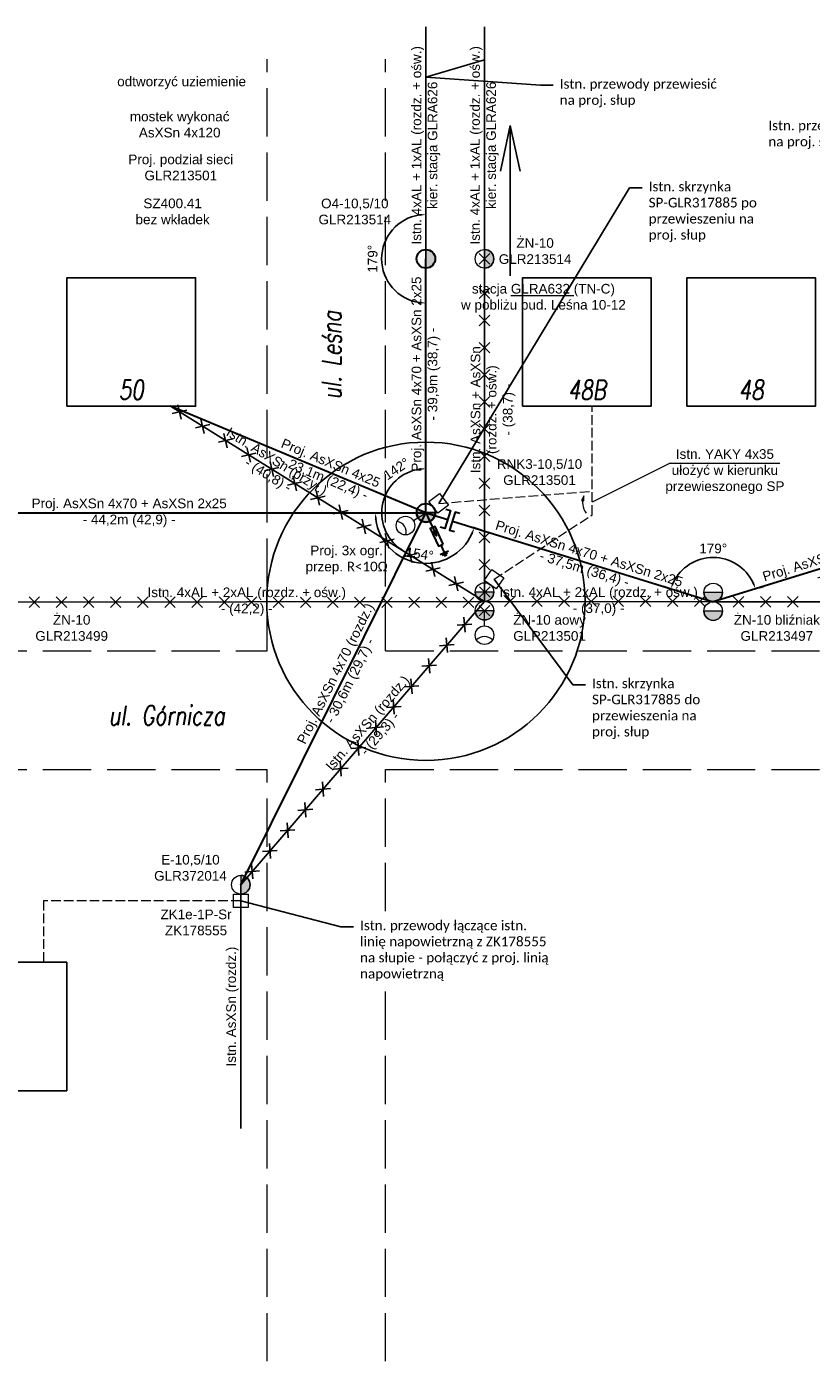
# Model space of a CAD drawing. Header units: metres. Extents: x 6536102 to 6570154, y 5559884 to 5568618.
# Tile 12 of 40: x 6541014 to 6541136, y 5564504 to 5564712. Entities that reach past the tile are written whole.
import ezdxf
from ezdxf import colors
from ezdxf.entities.mleader import LeaderData, LeaderLine
from ezdxf.lldxf.tags import DXFTag
from ezdxf.math import Vec2, Vec3

# ---------------------------------------------------------------- set-up
doc = ezdxf.new("R2010")
doc.units = ezdxf.units.M
doc.linetypes.add('1053', pattern=[2, 1.5, -0.5])
doc.layers.add('ELE_OSW', color=7, linetype='Continuous')
doc.layers.add('SCHEMATY_ELE', color=7, linetype='Continuous')
doc.styles.add('Romans_0.9', font='romans.shx', dxfattribs={"width": 0.75, "oblique": 9, "height": 0.1})
doc.styles.get("Standard").update_dxf_attribs({"font": 'arial.ttf'})
tags = doc.linetypes.add('ASXSN4X50+25', pattern='A,6.328383,-0.651518,["AsXSn 4x50+25",Standard,S=2.5,R=0,X=0,Y=-1.25],-25.651347,6.384745', length=39.015993).pattern_tags.tags
tags[6] = DXFTag(74, 10)
doc.dimstyles.new('ISO-25', dxfattribs={"dimtxt": 2.5, "dimasz": 2.5, "dimexe": 1.25, "dimexo": 0.625, "dimtad": 1, "dimtxsty": 'Standard', "dimcen": 2.5, "dimadec": 0, "dimazin": 0, "dimtfac": 1, "dimtmove": 0, "dimatfit": 3, "dimfxl": 1, "dimarcsym": 0})

# ---------------------------------------------------------------- blocks, each defined once
blk = doc.blocks.new('*D128')
at = {"color": 0, "linetype": 'ASXSN4X50+25', "lineweight": -2, "transparency": 16777216}
for p, q in [((6541068.41, 5564636.3), (6541066.8, 5564636.3)), ((6541083.17, 5564634.05), (6541084.59, 5564633.61))]:
    blk.add_line(p, q, dxfattribs=at)
blk.add_arc((6541075.9, 5564636.28), 7.84, 187.2201, 335.589, dxfattribs=at)
at = {"color": 0, "linetype": 'ASXSN4X50+25', "lineweight": 50, "transparency": 16777216}
for points in [[(6541067.95, 5564635.29), (6541068.28, 5564635.31), (6541068.05, 5564636.3)], [(6541082.89, 5564633.1), (6541083.2, 5564632.98), (6541083.4, 5564633.98)]]:
    blk.add_solid(points, dxfattribs=at)
at = {"layer": 'Defpoints', "color": 0, "linetype": 'ASXSN4X50+25', "lineweight": 50, "transparency": 16777216}
for p in [(6541069.03, 5564636.29), (6541075.9, 5564636.28), (6541075.9, 5564636.28), (6541082.57, 5564634.23), (6541078.4, 5564628.85)]:
    blk.add_point(p, dxfattribs=at)
at = {"color": 0, "linetype": 'ASXSN4X50+25', "transparency": 16777216, "insert": (6541074.93, 5564629.9), "char_height": 1.8, "attachment_point": 5, "rotation": 351.4046}
blk.add_mtext('{\\H0.83333x;154%%D}', dxfattribs=at)
blk = doc.blocks.new('*D129')
at = {"color": 0, "linetype": 'ASXSN4X50+25', "lineweight": -2, "transparency": 16777216}
for p, q in [((6541075.9, 5564642.38), (6541075.9, 5564644.41)), ((6541073.71, 5564631.9), (6541072.28, 5564629.03))]:
    blk.add_line(p, q, dxfattribs=at)
blk.add_arc((6541075.9, 5564636.29), 6.87, 98.3804, 235.1426, dxfattribs=at)
at = {"color": 0, "linetype": 'ASXSN4X50+25', "transparency": 16777216}
for points in [[(6541074.89, 5564643.26), (6541074.91, 5564642.92), (6541075.9, 5564643.16)], [(6541072.06, 5564630.8), (6541071.89, 5564630.51), (6541072.84, 5564630.14)]]:
    blk.add_solid(points, dxfattribs=at)
at = {"layer": 'Defpoints', "color": 0, "linetype": 'ASXSN4X50+25', "transparency": 16777216}
for p in [(6541075.9, 5564641.76), (6541069.19, 5564634.82), (6541075.9, 5564636.29), (6541075.9, 5564636.29), (6541073.99, 5564632.46)]:
    blk.add_point(p, dxfattribs=at)
at = {"color": 0, "linetype": 'ASXSN4X50+25', "transparency": 16777216, "insert": (6541071.3, 5564643.14), "char_height": 1.8, "attachment_point": 5, "rotation": 33.8896}
blk.add_mtext('{\\H0.83333x;142%%D}', dxfattribs=at)
blk = doc.blocks.new('_None')
blk = doc.blocks.new('*D236')
at = {"color": 0, "linetype": 'ASXSN4X50+25', "lineweight": -2, "transparency": 16777216}
blk.add_line((6541075.9, 5564669.94), (6541075.9, 5564667.66), dxfattribs=at)
blk.add_arc((6541075.9, 5564675.8), 6.89, 98.3288, 261.6712, dxfattribs=at)
at = {"color": 0, "linetype": 'ASXSN4X50+25', "lineweight": 50, "transparency": 16777216}
for points in [[(6541074.89, 5564682.78), (6541074.91, 5564682.45), (6541075.9, 5564682.68)], [(6541074.91, 5564669.15), (6541074.89, 5564668.82), (6541075.9, 5564668.91)]]:
    blk.add_solid(points, dxfattribs=at)
at = {"layer": 'Defpoints', "color": 0, "linetype": 'ASXSN4X50+25', "lineweight": 50, "transparency": 16777216}
for p in [(6541075.9, 5564682.68), (6541069.93, 5564679.24), (6541075.9, 5564675.8), (6541075.9, 5564675.8), (6541075.9, 5564670.56)]:
    blk.add_point(p, dxfattribs=at)
at = {"color": 0, "linetype": 'ASXSN4X50+25', "transparency": 16777216, "insert": (6541067.62, 5564675.8), "char_height": 1.8, "attachment_point": 5, "rotation": 90}
blk.add_mtext('{\\H0.83333x;179%%D}', dxfattribs=at)
blk = doc.blocks.new('*D303')
at = {"color": 0, "linetype": 'ASXSN4X50+25', "lineweight": -2, "transparency": 16777216}
for p, q in [((6541113.74, 5564624.58), (6541112.79, 5564624.88)), ((6541127.75, 5564624.65), (6541128.35, 5564624.8))]:
    blk.add_line(p, q, dxfattribs=at)
blk.add_arc((6541120.56, 5564622.47), 6.88, 25.4398, 154.4697, dxfattribs=at)
at = {"color": 0, "linetype": 'ASXSN4X50+25', "lineweight": 50, "transparency": 16777216}
for points in [[(6541114.51, 5564625.38), (6541114.19, 5564625.5), (6541113.99, 5564624.51)], [(6541126.93, 5564625.49), (6541126.62, 5564625.37), (6541127.14, 5564624.5)]]:
    blk.add_solid(points, dxfattribs=at)
at = {"layer": 'Defpoints', "color": 0, "linetype": 'ASXSN4X50+25', "lineweight": 50, "transparency": 16777216}
for p in [(6541123.4, 5564628.74), (6541114.34, 5564624.4), (6541127.14, 5564624.5), (6541120.56, 5564622.47), (6541120.56, 5564622.47)]:
    blk.add_point(p, dxfattribs=at)
at = {"color": 0, "linetype": 'ASXSN4X50+25', "transparency": 16777216, "insert": (6541120.57, 5564630.75), "char_height": 1.8, "attachment_point": 5, "rotation": 359.9547}
blk.add_mtext('{\\H0.83333x;179%%D}', dxfattribs=at)

msp = doc.modelspace()

# ---------------------------------------------------------------- hatches: boundary and pattern name
at = {"layer": 'SCHEMATY_ELE', "lineweight": 30}
h = msp.add_hatch(color=0, dxfattribs=at)
h.dxf.hatch_style = 1
edge = h.paths.add_edge_path()
edge.add_line((6541075.896, 5564677.245), (6541075.896, 5564674.353))
edge.add_arc((6541075.896, 5564675.799), 1.446, 270, 450)
h = msp.add_hatch(color=0, dxfattribs=at)
h.dxf.hatch_style = 1
edge = h.paths.add_edge_path()
edge.add_line((6541077.347, 5564636.295), (6541074.456, 5564636.295))
edge.add_arc((6541075.902, 5564636.295), 1.446, 180, 360)
h = msp.add_hatch(color=7, dxfattribs=at)
h.dxf.hatch_style = 1
h.paths.add_polyline_path([(6541077.064, 5564633.262), (6541077.543, 5564632.737), (6541077.456, 5564633.442)])
at = {"layer": 'SCHEMATY_ELE', "lineweight": 18}
h = msp.add_hatch(color=8, dxfattribs=at)
h.dxf.hatch_style = 1
edge = h.paths.add_edge_path()
edge.add_line((6541086.452, 5564623.976), (6541083.56, 5564623.976))
edge.add_arc((6541085.006, 5564623.976), 1.446, 180, 360)
h = msp.add_hatch(color=8, dxfattribs=at)
h.dxf.hatch_style = 1
edge = h.paths.add_edge_path()
edge.add_line((6541122.012, 5564623.918), (6541119.12, 5564623.918))
edge.add_arc((6541120.566, 5564623.918), 1.446, 180, 360)
h = msp.add_hatch(color=8, dxfattribs=at)
h.dxf.hatch_style = 1
edge = h.paths.add_edge_path()
edge.add_line((6541086.452, 5564621.085), (6541083.56, 5564621.085))
edge.add_arc((6541085.006, 5564621.085), 1.446, 180, 360)
h = msp.add_hatch(color=8, dxfattribs=at)
h.dxf.hatch_style = 1
edge = h.paths.add_edge_path()
edge.add_line((6541122.012, 5564621.026), (6541119.12, 5564621.026))
edge.add_arc((6541120.566, 5564621.026), 1.446, 180, 360)
h = msp.add_hatch(color=8, dxfattribs=at)
h.dxf.hatch_style = 1
edge = h.paths.add_edge_path()
edge.add_line((6541047.117, 5564579.923), (6541047.117, 5564577.031))
edge.add_arc((6541047.117, 5564578.477), 1.446, 270, 450)

# ---------------------------------------------------------------- linework, layer by layer
at = {"color": 8}
for p, q in [((6541075.896, 5564675.799), (6541075.896, 5564711.884)), ((6541085.006, 5564622.53), (6541085.006, 5564675.799)), ((6541085.014, 5564622.53), (6541036.181, 5564652.858)), ((6541011.078, 5564622.399), (6541085.003, 5564622.53)), ((6541047.117, 5564578.477), (6541085.014, 5564622.53)), ((6541085.003, 5564622.53), (6541120.566, 5564622.472)), ((6541120.566, 5564622.472), (6541173.164, 5564622.472)), ((6541047.117, 5564578.477), (6541047.117, 5564540.579))]:
    msp.add_line(p, q, dxfattribs=at)
at = {"color": 0, "linetype": '1053', "lineweight": 9, "ltscale": 5}
for p, q in [((6541051.201, 5564614.821), (6541051.201, 5564706.85)), ((6541069.617, 5564614.821), (6541069.617, 5564706.85)), ((6540626.341, 5564614.821), (6541051.201, 5564614.821)), ((6541069.617, 5564614.821), (6541182.898, 5564614.821)), ((6540626.341, 5564596.405), (6541051.201, 5564596.405)), ((6541051.201, 5564504.375), (6541051.201, 5564596.405)), ((6541069.617, 5564504.375), (6541069.617, 5564596.405)), ((6541069.617, 5564596.405), (6541298.134, 5564596.405))]:
    msp.add_line(p, q, dxfattribs=at)
at = {"lineweight": 30}
for p, q in [((6541075.896, 5564636.295), (6541075.896, 5564675.799)), ((6541075.899, 5564636.284), (6541036.181, 5564652.858)), ((6541003.154, 5564636.295), (6541075.899, 5564636.294)), ((6541047.117, 5564578.477), (6541075.902, 5564636.295)), ((6541075.902, 5564636.295), (6541079.294, 5564635.245)), ((6541080.023, 5564635.02), (6541120.561, 5564622.472)), ((6541165.235, 5564636.222), (6541120.566, 5564622.472))]:
    msp.add_line(p, q, dxfattribs=at)
at = {"color": 1}
for p, q in [((6541085.822, 5564669.609), (6541084.189, 5564671.243)), ((6541084.189, 5564669.609), (6541085.822, 5564671.243)), ((6541085.822, 5564665.39), (6541084.189, 5564667.023)), ((6541084.189, 5564665.39), (6541085.822, 5564667.023)), ((6541085.822, 5564661.171), (6541084.189, 5564662.804)), ((6541084.189, 5564661.171), (6541085.822, 5564662.804)), ((6541085.822, 5564656.951), (6541084.189, 5564658.584)), ((6541084.189, 5564656.951), (6541085.822, 5564658.584)), ((6541085.822, 5564652.732), (6541084.189, 5564654.365)), ((6541084.189, 5564652.732), (6541085.822, 5564654.365)), ((6541038.709, 5564652.249), (6541036.46, 5564651.723)), ((6541037.848, 5564650.862), (6541037.322, 5564653.111)), ((6541042.293, 5564650.023), (6541040.045, 5564649.497)), ((6541041.432, 5564648.636), (6541040.906, 5564650.885)), ((6541085.822, 5564648.513), (6541084.189, 5564650.146)), ((6541084.189, 5564648.513), (6541085.822, 5564650.146)), ((6541045.878, 5564647.797), (6541043.629, 5564647.271)), ((6541045.016, 5564646.41), (6541044.491, 5564648.658)), ((6541049.462, 5564645.571), (6541047.213, 5564645.045)), ((6541048.601, 5564644.184), (6541048.075, 5564646.432)), ((6541085.822, 5564644.293), (6541084.189, 5564645.926)), ((6541084.189, 5564644.293), (6541085.822, 5564645.926)), ((6541053.047, 5564643.345), (6541050.798, 5564642.819)), ((6541052.185, 5564641.957), (6541051.659, 5564644.206)), ((6541056.631, 5564641.119), (6541054.382, 5564640.593)), ((6541055.769, 5564639.731), (6541055.244, 5564641.98)), ((6541085.823, 5564640.074), (6541084.189, 5564641.707)), ((6541084.189, 5564640.074), (6541085.823, 5564641.707)), ((6541060.215, 5564638.893), (6541057.967, 5564638.367)), ((6541059.354, 5564637.505), (6541058.828, 5564639.754)), ((6541063.8, 5564636.667), (6541061.551, 5564636.141)), ((6541062.938, 5564635.279), (6541062.413, 5564637.528)), ((6541085.823, 5564635.854), (6541084.189, 5564637.487)), ((6541084.189, 5564635.854), (6541085.823, 5564637.487)), ((6541066.523, 5564633.053), (6541065.997, 5564635.302)), ((6541067.384, 5564634.44), (6541065.135, 5564633.915)), ((6541070.107, 5564630.827), (6541069.581, 5564633.076)), ((6541085.823, 5564631.635), (6541084.19, 5564633.268)), ((6541084.19, 5564631.635), (6541085.823, 5564633.268)), ((6541070.969, 5564632.214), (6541068.72, 5564631.689)), ((6541073.691, 5564628.601), (6541073.166, 5564630.85)), ((6541074.553, 5564629.988), (6541072.304, 5564629.463)), ((6541077.276, 5564626.375), (6541076.75, 5564628.624)), ((6541085.823, 5564627.416), (6541084.19, 5564629.049)), ((6541084.19, 5564627.416), (6541085.823, 5564629.049)), ((6541078.137, 5564627.762), (6541075.889, 5564627.237)), ((6541080.86, 5564624.149), (6541080.334, 5564626.398)), ((6541081.722, 5564625.536), (6541079.473, 5564625.01)), ((6541084.234, 5564624.793), (6541085.867, 5564623.16)), ((6541085.867, 5564624.793), (6541084.234, 5564623.16)), ((6541014.193, 5564621.582), (6541015.826, 5564623.215)), ((6541014.193, 5564623.215), (6541015.826, 5564621.582)), ((6541018.412, 5564621.582), (6541020.045, 5564623.215)), ((6541018.412, 5564623.215), (6541020.045, 5564621.582)), ((6541022.632, 5564621.582), (6541024.265, 5564623.215)), ((6541022.632, 5564623.215), (6541024.265, 5564621.582)), ((6541026.851, 5564621.582), (6541028.484, 5564623.215)), ((6541026.851, 5564623.215), (6541028.484, 5564621.582)), ((6541031.07, 5564621.582), (6541032.703, 5564623.215)), ((6541031.07, 5564623.215), (6541032.703, 5564621.582)), ((6541035.29, 5564621.582), (6541036.923, 5564623.215)), ((6541035.29, 5564623.215), (6541036.923, 5564621.582)), ((6541039.509, 5564621.582), (6541041.142, 5564623.215)), ((6541039.509, 5564623.215), (6541041.142, 5564621.582)), ((6541043.728, 5564621.582), (6541045.362, 5564623.215)), ((6541043.728, 5564623.215), (6541045.362, 5564621.582)), ((6541047.948, 5564621.582), (6541049.581, 5564623.215)), ((6541047.948, 5564623.215), (6541049.581, 5564621.582)), ((6541052.16, 5564621.575), (6541053.793, 5564623.208)), ((6541052.16, 5564623.208), (6541053.793, 5564621.575)), ((6541056.379, 5564621.575), (6541058.012, 5564623.208)), ((6541056.379, 5564623.208), (6541058.012, 5564621.575)), ((6541060.599, 5564621.575), (6541062.232, 5564623.208)), ((6541060.599, 5564623.208), (6541062.232, 5564621.575)), ((6541064.818, 5564621.575), (6541066.451, 5564623.208)), ((6541064.818, 5564623.208), (6541066.451, 5564621.575)), ((6541069.037, 5564621.575), (6541070.67, 5564623.208)), ((6541069.037, 5564623.208), (6541070.67, 5564621.575)), ((6541073.257, 5564621.575), (6541074.89, 5564623.208)), ((6541073.257, 5564623.208), (6541074.89, 5564621.575)), ((6541077.476, 5564621.575), (6541079.109, 5564623.208)), ((6541077.476, 5564623.208), (6541079.109, 5564621.575)), ((6541081.696, 5564621.575), (6541083.329, 5564623.208)), ((6541081.696, 5564623.208), (6541083.329, 5564621.575)), ((6541088.128, 5564621.713), (6541089.761, 5564623.346)), ((6541088.128, 5564623.346), (6541089.761, 5564621.713)), ((6541092.348, 5564621.713), (6541093.981, 5564623.346)), ((6541092.348, 5564623.346), (6541093.981, 5564621.713)), ((6541096.567, 5564621.713), (6541098.2, 5564623.346)), ((6541096.567, 5564623.346), (6541098.2, 5564621.713)), ((6541100.787, 5564621.713), (6541102.42, 5564623.346)), ((6541100.787, 5564623.346), (6541102.42, 5564621.713)), ((6541105.006, 5564621.713), (6541106.639, 5564623.346)), ((6541105.006, 5564623.346), (6541106.639, 5564621.713)), ((6541109.225, 5564621.713), (6541110.858, 5564623.346)), ((6541109.225, 5564623.346), (6541110.858, 5564621.713)), ((6541113.445, 5564621.713), (6541115.078, 5564623.346)), ((6541113.445, 5564623.346), (6541115.078, 5564621.713)), ((6541117.664, 5564621.713), (6541119.297, 5564623.346)), ((6541117.664, 5564623.346), (6541119.297, 5564621.713)), ((6541123.68, 5564621.655), (6541125.313, 5564623.288)), ((6541123.68, 5564623.288), (6541125.313, 5564621.655)), ((6541127.9, 5564621.655), (6541129.533, 5564623.288)), ((6541127.9, 5564623.288), (6541129.533, 5564621.655)), ((6541132.119, 5564621.655), (6541133.752, 5564623.288)), ((6541132.119, 5564623.288), (6541133.752, 5564621.655)), ((6541081.818, 5564620.067), (6541081.991, 5564617.764)), ((6541084.19, 5564621.901), (6541085.823, 5564620.268)), ((6541085.823, 5564621.901), (6541084.19, 5564620.268)), ((6541083.056, 5564619.002), (6541080.753, 5564618.829)), ((6541079.066, 5564616.869), (6541079.239, 5564614.566)), ((6541080.304, 5564615.804), (6541078.001, 5564615.631)), ((6541077.553, 5564612.605), (6541075.25, 5564612.432)), ((6541076.315, 5564613.67), (6541076.488, 5564611.367)), ((6541073.563, 5564610.471), (6541073.736, 5564608.168)), ((6541074.801, 5564609.406), (6541072.498, 5564609.233)), ((6541072.049, 5564606.208), (6541069.746, 5564606.035)), ((6541070.811, 5564607.273), (6541070.984, 5564604.97)), ((6541068.06, 5564604.074), (6541068.233, 5564601.771)), ((6541069.298, 5564603.009), (6541066.995, 5564602.836)), ((6541066.546, 5564599.81), (6541064.243, 5564599.637)), ((6541065.308, 5564600.875), (6541065.481, 5564598.572)), ((6541062.556, 5564597.677), (6541062.729, 5564595.374)), ((6541063.794, 5564596.612), (6541061.491, 5564596.439)), ((6541061.043, 5564593.413), (6541058.74, 5564593.24)), ((6541059.805, 5564594.478), (6541059.978, 5564592.175)), ((6541057.053, 5564591.279), (6541057.226, 5564588.976)), ((6541058.291, 5564590.214), (6541055.988, 5564590.041)), ((6541055.539, 5564587.016), (6541053.236, 5564586.843)), ((6541054.301, 5564588.081), (6541054.474, 5564585.778)), ((6541051.55, 5564584.882), (6541051.723, 5564582.579)), ((6541052.788, 5564583.817), (6541050.485, 5564583.644)), ((6541050.036, 5564580.619), (6541047.733, 5564580.446)), ((6541048.798, 5564581.683), (6541048.971, 5564579.381))]:
    msp.add_line(p, q, dxfattribs=at)
at = {"color": 8, "ltscale": 0.5}
for points in [[(6541020.076, 5564652.858), (6541040.076, 5564652.858), (6541040.076, 5564672.858), (6541020.076, 5564672.858)], [(6541090.92, 5564652.858), (6541110.92, 5564652.858), (6541110.92, 5564672.858), (6541090.92, 5564672.858)], [(6541116.468, 5564652.858), (6541136.468, 5564652.858), (6541136.468, 5564672.858), (6541116.468, 5564672.858)], [(6541000.038, 5564566.433), (6541020.038, 5564566.433), (6541020.038, 5564546.433), (6541000.038, 5564546.433)]]:
    msp.add_lwpolyline(points, close=True, dxfattribs=at)
at = {"lineweight": 30}
for points in [[(6541079, 5564636.878), (6541079.729, 5564636.652), (6541078.859, 5564633.841), (6541078.13, 5564634.067)], [(6541081.188, 5564636.2), (6541080.459, 5564636.426), (6541079.589, 5564633.615), (6541080.318, 5564633.39)]]:
    msp.add_lwpolyline(points, dxfattribs=at)
at = {"layer": 'Defpoints', "color": 6}
for p, q in [((6541089.017, 5564696.512), (6541087.5, 5564689.432)), ((6541089.017, 5564673.141), (6541089.017, 5564696.512)), ((6541089.017, 5564696.512), (6541090.533, 5564689.432))]:
    msp.add_line(p, q, dxfattribs=at)
msp.add_circle((6541075.896, 5564622.545), 24.744, dxfattribs=at)
at = {"layer": 'SCHEMATY_ELE', "color": 8, "lineweight": 18}
for p, q in [((6541073.948, 5564635.09), (6541075.885, 5564636.321)), ((6541085.002, 5564618.716), (6541085.002, 5564621.012))]:
    msp.add_line(p, q, dxfattribs=at)
at = {"layer": 'SCHEMATY_ELE', "color": 7, "lineweight": 30}
for p, q in [((6541075.904, 5564636.293), (6541077.543, 5564632.737)), ((6541078.117, 5564629.825), (6541079.385, 5564630.409)), ((6541078.221, 5564631.266), (6541078.751, 5564630.117)), ((6541078.431, 5564629.709), (6541079.269, 5564630.096)), ((6541078.736, 5564629.59), (6541079.162, 5564629.786))]:
    msp.add_line(p, q, dxfattribs=at)
at = {"layer": 'SCHEMATY_ELE', "color": 8, "lineweight": 18}
for points in [[(6541075.896, 5564677.245), (6541075.896, 5564674.353, 1)], [(6541086.452, 5564623.976), (6541083.56, 5564623.976, 1)], [(6541122.012, 5564623.918), (6541119.12, 5564623.918, 1)], [(6541086.452, 5564621.085), (6541083.56, 5564621.085, 1)], [(6541122.012, 5564621.026), (6541119.12, 5564621.026, 1)], [(6541047.117, 5564579.923), (6541047.117, 5564577.031, 1)]]:
    msp.add_lwpolyline(points, format="xyb", close=True, dxfattribs=at)
at = {"layer": 'SCHEMATY_ELE', "color": 8, "linetype": '1053', "lineweight": 18}
for points in [[(6541086.484, 5564625.974), (6541101.744, 5564635.998), (6541101.744, 5564652.858)], [(6541077.885, 5564637.758), (6541101.744, 5564639.674)], [(6541047.117, 5564575.991), (6541016.452, 5564575.991), (6541016.452, 5564566.433)]]:
    msp.add_lwpolyline(points, dxfattribs=at)
at = {"layer": 'SCHEMATY_ELE', "color": 8, "lineweight": 18}
for points in [[(6541078.031, 5564639.294), (6541079.401, 5564637.472), (6541077.739, 5564636.222), (6541076.369, 5564638.044)], [(6541086.151, 5564627.481), (6541088.015, 5564626.167), (6541086.817, 5564624.467), (6541084.953, 5564625.781)], [(6541045.976, 5564577.031), (6541048.257, 5564577.031), (6541048.257, 5564574.952), (6541045.976, 5564574.952)]]:
    msp.add_lwpolyline(points, close=True, dxfattribs=at)
for points in [[(6541072.774, 5564632.87, 0.4360015), (6541071.439, 5564634.971)], [(6541086.247, 5564616.535, 0.4360015), (6541083.757, 5564616.534)]]:
    msp.add_lwpolyline(points, format="xyb", dxfattribs=at)
at = {"layer": 'SCHEMATY_ELE', "color": 0, "lineweight": 30}
msp.add_lwpolyline([(6541077.347, 5564636.295), (6541074.456, 5564636.295, 1)], format="xyb", close=True, dxfattribs=at)
at = {"layer": 'SCHEMATY_ELE', "color": 7, "lineweight": 30}
msp.add_lwpolyline([(6541078.59, 5564631.436), (6541077.321, 5564634.19), (6541076.583, 5564633.85), (6541077.853, 5564631.096)], close=True, dxfattribs=at)
at = {"layer": 'SCHEMATY_ELE', "color": 7, "lineweight": 30, "flags": 128}
msp.add_lwpolyline([(6541077.064, 5564633.262), (6541077.543, 5564632.737), (6541077.456, 5564633.442)], close=True, dxfattribs=at)
at = {"layer": 'SCHEMATY_ELE', "color": 0, "lineweight": 30}
for centre in [(6541075.896, 5564675.799), (6541075.902, 5564636.295)]:
    msp.add_circle(centre, 1.446, dxfattribs=at)
at = {"layer": 'SCHEMATY_ELE', "color": 8, "lineweight": 18}
for centre in [(6541072.727, 5564634.315), (6541085.006, 5564623.976), (6541120.566, 5564623.918), (6541085.006, 5564621.085), (6541120.566, 5564621.026), (6541085.002, 5564617.27), (6541047.117, 5564578.477)]:
    msp.add_circle(centre, 1.446, dxfattribs=at)

# ---------------------------------------------------------------- texts
at = {"layer": 'Defpoints', "color": 8, "lineweight": 18, "char_height": 1.5, "attachment_point": 5}
for s, insert in [('{\\C6;odtworzyć uziemienie}', (6541037.912, 5564703.142)), ('{\\C6;mostek wykonać \\PAsXSn 4x120}', (6541037.61, 5564696.659)), ('{\\C6;Proj. podział sieci^JGLR213501}', (6541037.781, 5564689.991)), ('{\\C6;SZ400.41 \\Pbez wkładek}', (6541036.511, 5564683.153)), ('{\\C6;stacja \\LGLRA632\\l (TN-C)\\L^J\\lw pobliżu bud. Leśna 10-12}', (6541094.166, 5564669.668))]:
    msp.add_mtext_dynamic_manual_height_columns(s, width=32.99464, gutter_width=1.187, heights=[0], dxfattribs=dict(at, insert=insert))
at = {"layer": 'SCHEMATY_ELE', "color": 0, "lineweight": 18, "char_height": 1.5}
for s, width, insert, attachment_point in [('\\pxt13;O4-10,5/10^JGLR213514', 13.61035, (6541064.843, 5564681.131), 8), ('Proj. 3x ogr. ^Jprzep. {\\A1;\\fCalibri|b0|i0|c238|p34;\\C256;R<10Ω}', 32.99464, (6541063.568, 5564628.975), 5)]:
    msp.add_mtext_dynamic_manual_height_columns(s, width=width, gutter_width=1.187, heights=[0], dxfattribs=dict(at, insert=insert, attachment_point=attachment_point))
at = {"layer": 'SCHEMATY_ELE', "color": 7, "lineweight": 18, "insert": (6541061.217, 5564653.936), "char_height": 3, "attachment_point": 4, "rotation": 90, "style": 'Romans_0.9'}
msp.add_mtext_dynamic_manual_height_columns('ul. Leśna', width=105.81054, gutter_width=12.5, heights=[0], dxfattribs=at)
at = {"layer": 'SCHEMATY_ELE', "color": 7, "lineweight": 18, "char_height": 3, "style": 'Romans_0.9'}
for s, width, insert, attachment_point in [('50', 4.61525, (6541030.076, 5564655.408), 5), ('ul. Górnicza', 105.81054, (6541026.557, 5564604.804), 4)]:
    msp.add_mtext_dynamic_manual_height_columns(s, width=width, gutter_width=12.5, heights=[0], dxfattribs=dict(at, insert=insert, attachment_point=attachment_point))
at = {"layer": 'SCHEMATY_ELE', "color": 8, "lineweight": 18, "char_height": 1.5, "attachment_point": 5}
for s, insert, rotation in [('Istn. AsXSn (przył.)^J- (40,8) -', (6541051.928, 5564643.079), 328.14969), ('Istn. AsXSn (rozdz.)^J- (29,3) -', (6541067.925, 5564602.665), 49.31436)]:
    msp.add_mtext_dynamic_manual_height_columns(s, width=32.99464, gutter_width=1.187, heights=[0], dxfattribs=dict(at, insert=insert, rotation=rotation))
at = {"layer": 'SCHEMATY_ELE', "color": 0, "lineweight": 18, "char_height": 1.5, "attachment_point": 5}
for s, insert, rotation in [('Proj. AsXSn 4x25 \\P- 23,1m (22,4) -', (6541060.531, 5564642.697), 337.34941), ('Proj. AsXSn 4x70 + AsXSn 2x25^J- 44,2m (42,9) -', (6541029.753, 5564636.295), 359.98115), ('Proj. AsXSn 4x70 + AsXSn 2x25^J- 39,9m (38,7) -', (6541143.233, 5564629.414), 17.19472), ('Proj. AsXSn 4x70 (rozdz.)^J- 30,6m (29,7) -', (6541063.138, 5564610.659), 63.53337)]:
    msp.add_mtext_dynamic_manual_height_columns(s, width=32.99464, gutter_width=1.187, heights=[0], dxfattribs=dict(at, insert=insert, rotation=rotation))
at = {"layer": 'SCHEMATY_ELE', "color": 8, "lineweight": 18, "char_height": 1.5}
for s, width, insert, attachment_point in [('Istn. 4xAL + 2xAL (rozdz. + ośw.)^J- (42,2) -', 32.99464, (6541048.041, 5564622.465), 5), ('\\pxt13;ŻN-10 bliźniak^JGLR213497', 13.61035, (6541130.46, 5564616.382), 8), ('\\pxt13;ŻN-10^JGLR213499', 13.61035, (6541020.817, 5564616.382), 8), ('\\pxt13;E-10,5/10^JGLR372014', 13.61035, (6541039.285, 5564581.102), 5), ('\\pxt13;ZK1e-1P-Sr\\PZK178555', 13.61035, (6541040.153, 5564572.605), 5)]:
    msp.add_mtext_dynamic_manual_height_columns(s, width=width, gutter_width=1.187, heights=[0], dxfattribs=dict(at, insert=insert, attachment_point=attachment_point))

# ---------------------------------------------------------------- dimensions: what is measured, and where the dimension line sits
at = {"color": 0, "linetype": 'ASXSN4X50+25'}
for base, line1, line2, text, picture, middle in [((6541069.933, 5564679.242), ((6541075.896, 5564682.684), (6541075.896, 5564675.799)), ((6541075.896, 5564675.799), (6541075.896, 5564670.563)), '{\\H0.83333x;179%%D}', '*D236', (6541067.62, 5564675.799)), ((6541078.397, 5564628.848), ((6541069.034, 5564636.295), (6541075.899, 5564636.284)), ((6541075.899, 5564636.284), (6541082.569, 5564634.232)), '{\\H0.83333x;154%%D}', '*D128', (6541074.934, 5564629.903))]:
    dim = msp.add_angular_dim_2l(base=base, line1=line1, line2=line2, text=text, dimstyle='ISO-25', override={"dimtxt": 1.8, "dimasz": 1}, dxfattribs=at)
    dim.commit()
    dim.dimension.update_dxf_attribs({"geometry": picture, "text_midpoint": middle})
dim = msp.add_angular_dim_2l(base=(6541069.192, 5564634.825), line1=((6541075.901, 5564641.757), (6541075.904, 5564636.293)), line2=((6541075.904, 5564636.293), (6541073.993, 5564632.461)), text='{\\H0.83333x;142%%D}', dimstyle='ISO-25', override={"dimtxt": 1.8, "dimasz": 1}, dxfattribs=at)
dim.commit()
dim.dimension.update_dxf_attribs({"geometry": '*D129', "text_midpoint": (6541072.073, 5564641.996), "dimtype": 162})

# ---------------------------------------------------------------- leaders
at = {"layer": 'ELE_OSW', "color": 7, "linetype": 'Continuous', "lineweight": 18}
ml = msp.add_multileader_mtext('Standard', dxfattribs=at)
ml.set_content('{\\fCalibri|b0|i0|c238|p34;\\Q0;\\W1;Istn. przewody przewiesić na proj. słup}', color=7, style='Romans_0.9')
ml.set_leader_properties()
ml.set_arrow_properties(name='NONE')
ml.build(insert=Vec2(0, 0))
ml.multileader.update_dxf_attribs({"has_text_frame": 1, "dogleg_length": 2})
ctx = ml.context
ctx.base_point, ctx.char_height, ctx.landing_gap_size, ctx.plane_origin = Vec3(6541128.14, 5564696.316), 1.5, 1, Vec3(6541178.329, 5564700.942)
notes = []
notes.append((ctx, [(0, (1, 1, 0), (6541156.552, 5564696.316), (-1, 0), 2, [(0, [(6541173.164, 5564700.248), (6541165.235, 5564695.51)], 0, [])])]))
ctx.mtext.insert, ctx.mtext.width, ctx.mtext.defined_height, ctx.mtext.flow_direction = Vec3(6541129.14, 5564697.276), 24.92885, 6.625, 5
ctx.mtext.has_bg_fill, ctx.mtext.bg_color, ctx.mtext.bg_scale_factor, ctx.mtext.bg_transparency, ctx.mtext.use_window_bg_color = 1, -1027028792, 1.5, 0, 1
for ctx, leaders in notes:
    for number, flags, end, landing, length, lines in leaders:
        leader = LeaderData()
        leader.index, (leader.has_last_leader_line, leader.has_dogleg_vector, leader.attachment_direction) = number, flags
        leader.last_leader_point, leader.dogleg_vector, leader.dogleg_length = Vec3(end), Vec3(landing), length
        for number, points, colour, breaks in lines:
            line = LeaderLine()
            line.index, line.vertices, line.color, line.breaks = number, Vec3.list(points), colors.encode_raw_color(colour), breaks
            leader.lines.append(line)
        ctx.leaders.append(leader)

# ---------------------------------------------------------------- next in the draw order: leaders
ml = msp.add_multileader_mtext('Standard', dxfattribs=at)
ml.set_content('{\\fCalibri|b0|i0|c238|p34;\\Q0;\\W1;Istn. skrzynka SP-GLR317885 po przewieszeniu na proj. słup}', color=7, style='Romans_0.9')
ml.set_leader_properties()
ml.set_arrow_properties(name='NONE')
ml.build(insert=Vec2(0, 0))
ml.multileader.update_dxf_attribs({"has_text_frame": 1, "dogleg_length": 2})
ctx = ml.context
ctx.base_point, ctx.char_height, ctx.landing_gap_size, ctx.plane_origin = Vec3(6541109.531, 5564686.822), 1.5, 1, Vec3(6541156.334, 5564654.695)
notes = []
notes.append((ctx, [(1, (1, 1, 0), (6541107.531, 5564686.822), (1, 0), 2, [(1, [(6541077.885, 5564637.758)], 0, [])])]))
ctx.mtext.insert, ctx.mtext.width, ctx.mtext.defined_height, ctx.mtext.flow_direction = Vec3(6541110.531, 5564687.782), 16.9634, 6.625, 5
ctx.mtext.has_bg_fill, ctx.mtext.bg_color, ctx.mtext.bg_scale_factor, ctx.mtext.bg_transparency, ctx.mtext.use_window_bg_color = 1, -1027028792, 1.5, 0, 1
ml = msp.add_multileader_mtext('Standard', dxfattribs=at)
ml.set_content('{\\fCalibri|b0|i0|c238|p34;\\Q0;\\W1;Istn. skrzynka SP-GLR317885 do przewieszenia na proj. słup}', color=7, style='Romans_0.9')
ml.set_leader_properties()
ml.set_arrow_properties(name='NONE')
ml.build(insert=Vec2(0, 0))
ml.multileader.update_dxf_attribs({"has_text_frame": 1, "dogleg_length": 2})
ctx = ml.context
ctx.base_point, ctx.char_height, ctx.landing_gap_size, ctx.plane_origin = Vec3(6541100.723, 5564609.572), 1.5, 1, Vec3(6541168.035, 5564613.378)
notes.append((ctx, [(1, (1, 1, 0), (6541098.723, 5564609.572), (1, 0), 2, [(1, [(6541086.484, 5564625.974)], 0, [])])]))
ctx.mtext.insert, ctx.mtext.width, ctx.mtext.defined_height, ctx.mtext.flow_direction = Vec3(6541101.723, 5564610.533), 16.9634, 6.625, 5
ctx.mtext.has_bg_fill, ctx.mtext.bg_color, ctx.mtext.bg_scale_factor, ctx.mtext.bg_transparency, ctx.mtext.use_window_bg_color = 1, -1027028792, 1.5, 0, 1
ml = msp.add_multileader_mtext('Standard', dxfattribs=at)
ml.set_content('{\\fCalibri|b0|i0|c238|p34;\\Q0;\\W1;Istn. przewody łączące istn. linię napowietrzną z ZK178555 na słupie - połączyć z proj. linią napowietrzną}', color=7, style='Romans_0.9')
ml.set_leader_properties()
ml.set_arrow_properties(name='NONE')
ml.build(insert=Vec2(0, 0))
ml.multileader.update_dxf_attribs({"has_text_frame": 1, "dogleg_length": 2})
ctx = ml.context
ctx.base_point, ctx.char_height, ctx.landing_gap_size, ctx.plane_origin = Vec3(6541064.661, 5564571.941), 1.5, 1, Vec3(6541112.683, 5564585.673)
notes.append((ctx, [(1, (1, 1, 0), (6541062.661, 5564571.941), (1, 0), 2, [(1, [(6541047.117, 5564575.991)], 0, [])])]))
ctx.mtext.insert, ctx.mtext.width, ctx.mtext.defined_height, ctx.mtext.flow_direction = Vec3(6541065.661, 5564572.902), 29.48124, 6.625, 5
ctx.mtext.has_bg_fill, ctx.mtext.bg_color, ctx.mtext.bg_scale_factor, ctx.mtext.bg_transparency, ctx.mtext.use_window_bg_color = 1, -1027028792, 1.5, 0, 1
for ctx, leaders in notes:
    for number, flags, end, landing, length, lines in leaders:
        leader = LeaderData()
        leader.index, (leader.has_last_leader_line, leader.has_dogleg_vector, leader.attachment_direction) = number, flags
        leader.last_leader_point, leader.dogleg_vector, leader.dogleg_length = Vec3(end), Vec3(landing), length
        for number, points, colour, breaks in lines:
            line = LeaderLine()
            line.index, line.vertices, line.color, line.breaks = number, Vec3.list(points), colors.encode_raw_color(colour), breaks
            leader.lines.append(line)
        ctx.leaders.append(leader)

# ---------------------------------------------------------------- next in the draw order: hatches: boundary and pattern name
at = {"layer": 'SCHEMATY_ELE', "lineweight": 18}
h = msp.add_hatch(color=8, dxfattribs=at)
h.dxf.hatch_style = 1
edge = h.paths.add_edge_path()
edge.add_line((6541085.006, 5564677.245), (6541085.006, 5564674.353))
edge.add_arc((6541085.006, 5564675.799), 1.446, 270, 450)
at = {"layer": 'SCHEMATY_ELE', "linetype": '1053', "lineweight": 18}
h = msp.add_hatch(color=256, dxfattribs=at)
h.dxf.hatch_style = 1
h.paths.add_polyline_path([(6541100.433, 5564638.951), (6541100.091, 5564638.224), (6541100.463, 5564638.148)])

# ---------------------------------------------------------------- next in the draw order: linework, layer by layer
at = {"color": 8}
msp.add_line((6541085.006, 5564675.799), (6541085.006, 5564711.885), dxfattribs=at)
at = {"color": 1}
for p, q in [((6541085.822, 5564674.983), (6541084.189, 5564676.616)), ((6541084.189, 5564674.983), (6541085.822, 5564676.616))]:
    msp.add_line(p, q, dxfattribs=at)
at = {"lineweight": 18}
for q in [(6541101.744, 5564637.944), (6541130.904, 5564644.043)]:
    msp.add_line((6541113.865, 5564644.043), q, dxfattribs=at)
at = {"layer": 'SCHEMATY_ELE', "color": 8, "lineweight": 18}
msp.add_lwpolyline([(6541085.006, 5564677.245), (6541085.006, 5564674.353, 1)], format="xyb", close=True, dxfattribs=at)
at = {"layer": 'SCHEMATY_ELE', "linetype": '1053', "lineweight": 18}
msp.add_lwpolyline([(6541100.433, 5564638.951), (6541100.091, 5564638.224), (6541100.463, 5564638.148), (6541100.433, 5564638.951)], dxfattribs=at)
at = {"layer": 'SCHEMATY_ELE', "color": 8, "lineweight": 18}
msp.add_circle((6541085.006, 5564675.799), 1.446, dxfattribs=at)
at = {"layer": 'SCHEMATY_ELE', "lineweight": 18}
msp.add_arc((6541103.109, 5564637.963), 2.852, 159.74002, 216.49544, dxfattribs=at)

# ---------------------------------------------------------------- next in the draw order: texts
at = {"layer": 'SCHEMATY_ELE', "color": 8, "lineweight": 18, "char_height": 1.5}
for s, width, insert, attachment_point in [('\\pxt13;ŻN-10^JGLR213514', 13.61035, (6541092.874, 5564676.993), 5), ('Istn. 4xAL + 2xAL (rozdz. + ośw.)^J- (37,0) -', 32.99464, (6541102.749, 5564622.501), 5), ('\\pxt13;ŻN-10 aowy^JGLR213501', 13.61035, (6541095.123, 5564616.382), 8)]:
    msp.add_mtext_dynamic_manual_height_columns(s, width=width, gutter_width=1.187, heights=[0], dxfattribs=dict(at, insert=insert, attachment_point=attachment_point))
at = {"layer": 'SCHEMATY_ELE', "color": 0, "lineweight": 18, "char_height": 1.5, "attachment_point": 5}
for s, insert, rotation in [('Proj. AsXSn 4x70 + AsXSn 2x25^J- 39,9m (38,7) -', (6541075.899, 5564657.87), 90.00975), ('Proj. AsXSn 4x70 + AsXSn 2x25^J- 37,5m (36,4) -', (6541100.857, 5564628.571), 342.80619)]:
    msp.add_mtext_dynamic_manual_height_columns(s, width=32.99464, gutter_width=1.187, heights=[0], dxfattribs=dict(at, insert=insert, rotation=rotation))
at = {"layer": 'SCHEMATY_ELE', "color": 8, "lineweight": 18, "char_height": 1.5, "attachment_point": 5}
for s, insert, rotation in [('Istn. AsXSn + AsXSn ^J(rozdz. + ośw.)^J- (38,7) -', (6541086.335, 5564652.337), 90), ('Istn. YAKY 4x35^Jułożyć w kierunku ^Jprzewieszonego SP', (6541122.385, 5564642.716), 360), ('Istn. AsXSn (rozdz.)', (6541045.83, 5564559.528), 90)]:
    msp.add_mtext_dynamic_manual_height_columns(s, width=32.99464, gutter_width=1.187, heights=[0], dxfattribs=dict(at, insert=insert, rotation=rotation))
at = {"layer": 'SCHEMATY_ELE', "color": 7, "lineweight": 18, "char_height": 3, "attachment_point": 5, "style": 'Romans_0.9'}
for s, insert in [('48B', (6541100.92, 5564655.408)), ('48', (6541126.468, 5564655.408))]:
    msp.add_mtext_dynamic_manual_height_columns(s, width=4.61525, gutter_width=12.5, heights=[0], dxfattribs=dict(at, insert=insert))
at = {"layer": 'SCHEMATY_ELE', "color": 0, "lineweight": 18, "insert": (6541093.558, 5564640.617), "char_height": 1.5, "attachment_point": 8}
msp.add_mtext_dynamic_manual_height_columns('\\pxt13;RNK3-10,5/10^JGLR213501', width=13.61035, gutter_width=1.187, heights=[0], dxfattribs=at)

# ---------------------------------------------------------------- next in the draw order: dimensions: what is measured, and where the dimension line sits
at = {"color": 0, "linetype": 'ASXSN4X50+25'}
dim = msp.add_angular_dim_2l(base=(6541123.397, 5564628.744), line1=((6541127.14, 5564624.497), (6541120.561, 5564622.472)), line2=((6541120.561, 5564622.472), (6541114.338, 5564624.398)), text='{\\H0.83333x;179%%D}', dimstyle='ISO-25', override={"dimtxt": 1.8, "dimasz": 1}, dxfattribs=at)
dim.commit()
dim.dimension.update_dxf_attribs({"geometry": '*D303', "text_midpoint": (6541120.567, 5564630.746)})

# ---------------------------------------------------------------- next in the draw order: leaders
at = {"layer": 'ELE_OSW', "color": 7, "linetype": 'Continuous', "lineweight": 18}
ml = msp.add_multileader_mtext('Standard', dxfattribs=at)
ml.set_content('{\\fCalibri|b0|i0|c238|p34;\\Q0;\\W1;Istn. przewody przewiesić na proj. słup}', color=7, style='Romans_0.9')
ml.set_leader_properties()
ml.set_arrow_properties(name='NONE')
ml.build(insert=Vec2(0, 0))
ml.multileader.update_dxf_attribs({"has_text_frame": 1, "dogleg_length": 2})
ctx = ml.context
ctx.base_point, ctx.char_height, ctx.landing_gap_size, ctx.plane_origin = Vec3(6541095.704, 5564702.779), 1.5, 1, Vec3(6541145.893, 5564707.405)
notes = []
notes.append((ctx, [(1, (1, 1, 0), (6541093.704, 5564702.779), (1, 0), 2, [(0, [(6541085.006, 5564706.711), (6541075.896, 5564704.02)], 0, [])])]))
ctx.mtext.insert, ctx.mtext.width, ctx.mtext.defined_height, ctx.mtext.flow_direction = Vec3(6541096.704, 5564703.74), 24.92885, 6.625, 5
ctx.mtext.has_bg_fill, ctx.mtext.bg_color, ctx.mtext.bg_scale_factor, ctx.mtext.bg_transparency, ctx.mtext.use_window_bg_color = 1, -1027028792, 1.5, 0, 1
for ctx, leaders in notes:
    for number, flags, end, landing, length, lines in leaders:
        leader = LeaderData()
        leader.index, (leader.has_last_leader_line, leader.has_dogleg_vector, leader.attachment_direction) = number, flags
        leader.last_leader_point, leader.dogleg_vector, leader.dogleg_length = Vec3(end), Vec3(landing), length
        for number, points, colour, breaks in lines:
            line = LeaderLine()
            line.index, line.vertices, line.color, line.breaks = number, Vec3.list(points), colors.encode_raw_color(colour), breaks
            leader.lines.append(line)
        ctx.leaders.append(leader)

# ---------------------------------------------------------------- next in the draw order: texts
at = {"layer": 'SCHEMATY_ELE', "color": 8, "lineweight": 18, "char_height": 1.5, "attachment_point": 5, "rotation": 90}
for insert in [(6541075.896, 5564693.439), (6541085.006, 5564693.439)]:
    msp.add_mtext_dynamic_manual_height_columns('Istn. 4xAL + 1xAL (rozdz. + ośw.)^Jkier. stacja GLRA626', width=32.99464, gutter_width=1.187, heights=[0], dxfattribs=dict(at, insert=insert))

doc.saveas('drawing.dxf')
